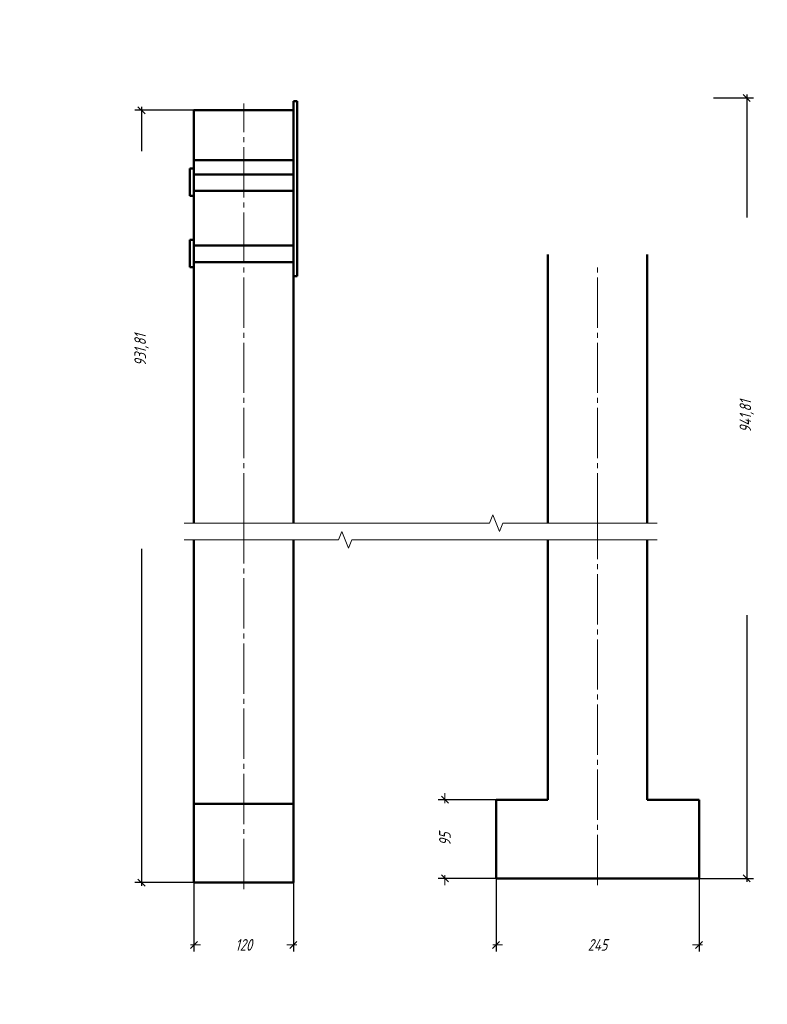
# Model space of a CAD drawing. Header units: millimetres. Extents: x 0 to 420, y 0 to 297.
# Tile 1 of 2: x 0 to 225, y 0 to 297. Entities that reach past the tile are written whole.
import ezdxf

# ---------------------------------------------------------------- set-up
doc = ezdxf.new("R2010")
doc.units = ezdxf.units.MM
for name, pattern in [('K5LT_AXLED', [19.65500640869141, 15.15500640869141, -1.5, 1.5, -1.5]), ('K5LT_BASIC', [0]), ('K5LT_THIN', [0]), ('K5LT_THIN_INCLUDED_TO_HATCHING', [0])]:
    doc.linetypes.add(name, pattern=pattern)
doc.layers.add('Системный слой', color=7, linetype='Continuous')
doc.styles.add('KDIMTEXTSTYLE', font='GOST_AU.SHX', dxfattribs={"width": 0.96, "oblique": 15, "height": 5})
doc.dimstyles.new('KDIMSTYLE (0.25)', dxfattribs={"dimtxt": 5, "dimasz": 1, "dimexe": 2, "dimexo": 0, "dimgap": 1, "dimtad": 1, "dimlfac": 4, "dimtxsty": 'KDIMTEXTSTYLE', "dimsah": 1, "dimcen": 0, "dimdle": 1, "dimadec": 0, "dimazin": 0, "dimtfac": 0.667, "dimtmove": 0, "dimatfit": 3, "dimfxl": 1, "dimtvp": 1, "dimtolj": 1, "dimtzin": 0, "dimarcsym": 0})

# ---------------------------------------------------------------- blocks, each defined once
blk = doc.blocks.new('U6')
at = {"layer": 'Системный слой', "color": 7, "linetype": 'K5LT_BASIC', "lineweight": 50}
for p, q in [((189.297115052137, 145.1055171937), (189.297115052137, 226.1699370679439)), ((189.297115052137, 61.71755620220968), (189.297115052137, 140.1055171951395))]:
    blk.add_line(p, q, dxfattribs=at)
blk = doc.blocks.new('U7')
at = {"layer": 'Системный слой', "color": 7, "linetype": 'K5LT_BASIC', "lineweight": 50}
for p, q in [((159.297115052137, 226.1699370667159), (159.297115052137, 145.1055171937)), ((159.297115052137, 140.1055171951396), (159.297115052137, 61.71755620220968))]:
    blk.add_line(p, q, dxfattribs=at)
blk = doc.blocks.new('U8')
at = {"layer": 'Системный слой', "color": 7, "linetype": 'K5LT_AXLED', "lineweight": 18}
for p, q in [((174.297115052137, 145.1055171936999), (174.297115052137, 222.9199370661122)), ((174.297115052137, 140.1055171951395), (174.297115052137, 145.1055171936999)), ((174.297115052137, 35.96755620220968), (174.297115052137, 140.1055171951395))]:
    blk.add_line(p, q, dxfattribs=at)
blk = doc.blocks.new('U9')
at = {"layer": 'Системный слой', "color": 7, "linetype": 'K5LT_BASIC', "lineweight": 50}
for p, q in [((82.56558852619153, 269.6699370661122), (52.56558852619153, 269.6699370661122)), ((52.56558852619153, 269.6699370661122), (52.56558852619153, 145.1055171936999)), ((82.56558852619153, 145.1055171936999), (82.56558852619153, 269.6699370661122)), ((52.56558852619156, 140.1055171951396), (52.56558852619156, 36.71755620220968)), ((82.56558852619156, 36.71755620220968), (82.56558852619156, 140.1055171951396)), ((52.56558852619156, 36.71755620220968), (82.56558852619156, 36.71755620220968))]:
    blk.add_line(p, q, dxfattribs=at)
blk = doc.blocks.new('U10')
at = {"layer": 'Системный слой', "color": 7, "linetype": 'K5LT_AXLED', "lineweight": 18}
for p, q in [((67.56558852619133, 145.1055171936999), (67.5655885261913, 271.6699370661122)), ((67.56558852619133, 140.1055171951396), (67.56558852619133, 145.1055171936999)), ((67.56558852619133, 34.71755620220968), (67.56558852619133, 140.1055171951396))]:
    blk.add_line(p, q, dxfattribs=at)
blk = doc.blocks.new('U11')
at = {"layer": 'Системный слой', "color": 7, "linetype": 'K5LT_BASIC', "lineweight": 50}
for p, q in [((82.5655885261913, 219.6699370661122), (82.5655885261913, 272.3797884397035)), ((82.5655885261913, 272.3797884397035), (83.65111913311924, 272.3797884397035)), ((83.65111913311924, 272.3797884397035), (83.65111913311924, 219.6699370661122)), ((83.65111913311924, 219.6699370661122), (82.5655885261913, 219.6699370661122))]:
    blk.add_line(p, q, dxfattribs=at)
blk = doc.blocks.new('U12')
at = {"layer": 'Системный слой', "color": 7, "linetype": 'K5LT_BASIC', "lineweight": 50}
for p, q in [((52.56558852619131, 252.079331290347), (51.31558852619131, 252.079331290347)), ((51.31558852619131, 252.079331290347), (51.31558852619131, 243.829331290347)), ((52.56558852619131, 243.829331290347), (52.56558852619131, 252.079331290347)), ((51.31558852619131, 243.829331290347), (52.56558852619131, 243.829331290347))]:
    blk.add_line(p, q, dxfattribs=at)
blk = doc.blocks.new('U13')
at = {"layer": 'Системный слой', "color": 7, "linetype": 'K5LT_BASIC', "lineweight": 50}
for p, q in [((52.56558852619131, 230.5817352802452), (51.31558852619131, 230.5817352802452)), ((51.31558852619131, 230.5817352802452), (51.31558852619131, 222.3317352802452)), ((52.56558852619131, 222.3317352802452), (52.56558852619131, 230.5817352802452)), ((51.31558852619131, 222.3317352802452), (52.56558852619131, 222.3317352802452))]:
    blk.add_line(p, q, dxfattribs=at)
blk = doc.blocks.new('KDIMARROW_03')
at = {"layer": 'Системный слой', "color": 0, "linetype": 'K5LT_THIN', "lineweight": 18}
for p, q in [((-1.060500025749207, -1.060500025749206), (1.060500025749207, 1.060500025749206)), ((0, 0), (-1, 0)), ((0, 0), (2, -2.449212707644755e-16))]:
    blk.add_line(p, q, dxfattribs=at)
blk = doc.blocks.new('U26')
at = {"layer": 'Системный слой', "color": 7, "linetype": 'K5LT_THIN_INCLUDED_TO_HATCHING', "lineweight": 18}
for p, q in [((97.14276403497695, 142.6055171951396), (96.1427640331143, 140.1055171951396)), ((99.14276403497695, 137.6055171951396), (97.14276403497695, 142.6055171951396)), ((96.1427640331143, 140.1055171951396), (49.565588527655, 140.1055171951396)), ((100.1427640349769, 140.1055171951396), (99.14276403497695, 137.6055171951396)), ((192.2971150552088, 140.1055171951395), (100.1427640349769, 140.1055171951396))]:
    blk.add_line(p, q, dxfattribs=at)
blk = doc.blocks.new('U27')
at = {"layer": 'Системный слой', "color": 7, "linetype": 'K5LT_THIN_INCLUDED_TO_HATCHING', "lineweight": 18}
for p, q in [((141.7199395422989, 145.1055171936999), (142.7199395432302, 147.6055171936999)), ((142.7199395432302, 147.6055171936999), (144.7199395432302, 142.6055171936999)), ((49.56558852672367, 145.1055171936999), (141.7199395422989, 145.1055171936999)), ((144.7199395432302, 142.6055171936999), (145.7199395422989, 145.1055171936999)), ((145.7199395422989, 145.1055171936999), (192.2971150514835, 145.1055171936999))]:
    blk.add_line(p, q, dxfattribs=at)

msp = doc.modelspace()

# ---------------------------------------------------------------- linework, layer by layer
at = {"layer": 'Системный слой', "color": 7, "linetype": 'K5LT_BASIC', "lineweight": 50}
for p, q in [((52.56558852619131, 254.6699370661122), (82.5655885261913, 254.6699370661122)), ((52.56558852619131, 250.3470963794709), (82.5655885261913, 250.3470963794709)), ((82.5655885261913, 245.3470963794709), (52.56558852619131, 245.3470963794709)), ((52.56558852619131, 228.8978781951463), (82.5655885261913, 228.8978781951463)), ((82.5655885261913, 223.8978781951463), (52.56558852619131, 223.8978781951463)), ((82.56558852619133, 60.46755620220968), (52.56558852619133, 60.46755620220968)), ((143.672115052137, 37.96755620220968), (143.672115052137, 61.71755620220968)), ((143.672115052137, 61.71755620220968), (159.297115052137, 61.71755620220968)), ((204.922115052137, 61.71755620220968), (189.297115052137, 61.71755620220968)), ((204.922115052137, 37.96755620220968), (204.922115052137, 61.71755620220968)), ((143.672115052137, 37.96755620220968), (204.922115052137, 37.96755620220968))]:
    msp.add_line(p, q, dxfattribs=at)

# ---------------------------------------------------------------- block references
at = {"layer": 'Системный слой'}
for name in ['U10', 'U11', 'U9', 'U12', 'U13', 'U7', 'U6', 'U8', 'U27', 'U26']:
    msp.add_blockref(name, (0, 0), dxfattribs=at)

# ---------------------------------------------------------------- dimensions: what is measured, and where the dimension line sits
at = {"layer": 'Системный слой', "color": 7}
for base, p1, p2, location in [((219.2972076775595, 37.96755620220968), (209.297115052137, 273.4199370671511), (204.922115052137, 37.96755620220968), (219.2972076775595, 177.3425562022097)), ((36.74200766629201, 36.71755620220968), (52.56558852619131, 269.6699370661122), (52.56558852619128, 36.71755620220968), (36.74200766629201, 197.3425562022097)), ((128.2467797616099, 61.71755620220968), (143.672115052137, 37.96755620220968), (143.672115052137, 61.71755620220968), (128.2467797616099, 49.84255620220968))]:
    msp.add_linear_dim(base=base, p1=p1, p2=p2, angle=90, location=location, dimstyle='KDIMSTYLE (0.25)', override={"dimexo": 0, "dimpost": '\\H3.5;\\W0.965;\\Q15;<>', "dimblk1": 'KDIMARROW_03', "dimblk2": 'KDIMARROW_03', "dimse1": 0, "dimse2": 0, "dimclrt": 7, "dimtolj": 1}, dxfattribs=at).render()
for base, p1, p2, location in [((52.56558852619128, 17.92937316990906), (82.56558852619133, 36.71755620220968), (52.56558852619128, 36.71755620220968), (67.5655885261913, 17.92937316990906)), ((143.672115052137, 17.92937316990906), (204.922115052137, 37.96755620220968), (143.672115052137, 37.96755620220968), (174.297115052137, 17.92937316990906))]:
    msp.add_linear_dim(base=base, p1=p1, p2=p2, location=location, dimstyle='KDIMSTYLE (0.25)', override={"dimexo": 0, "dimpost": '\\H3.5;\\W0.965;\\Q15;<>', "dimblk1": 'KDIMARROW_03', "dimblk2": 'KDIMARROW_03', "dimse1": 0, "dimse2": 0, "dimclrt": 7, "dimtolj": 1}, dxfattribs=at).render()

doc.saveas('drawing.dxf')
